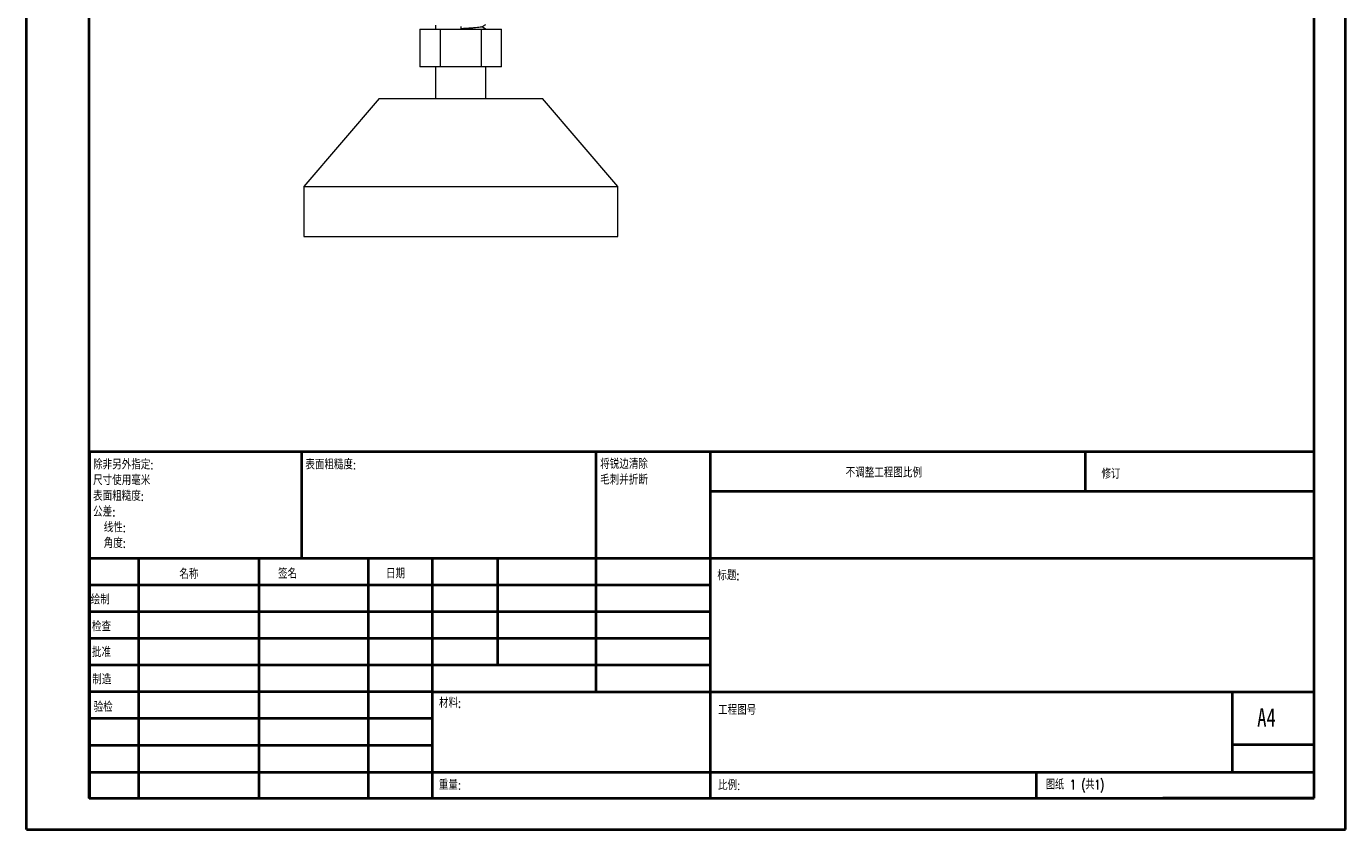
# Model space of a CAD drawing. Header units: millimetres. Extents: x 0 to 210, y 0 to 297.
# Tile 1 of 7: x 0 to 210, y 0 to 128. Entities that reach past the tile are written whole.
import ezdxf

# ---------------------------------------------------------------- set-up
doc = ezdxf.new("R2010")
doc.units = ezdxf.units.MM
doc.styles.add('SLDTEXTSTYLE0', font='TXT', dxfattribs={"width": 0.75, "bigfont": 'bigfont'})
doc.styles.add('SLDTEXTSTYLE1', font='TXT', dxfattribs={"width": 0.75})
doc.styles.add('SLDTEXTSTYLE2', font='TXT', dxfattribs={"width": 0.694444, "bigfont": 'bigfont'})

# ---------------------------------------------------------------- blocks, each defined once
blk = doc.blocks.new('SW_NOTE_0')
at = {"color": 0, "linetype": 'Continuous', "lineweight": 0, "char_height": 1.5, "attachment_point": 1, "style": 'SLDTEXTSTYLE0'}
for s, insert in [('\\M+18FAB锐边\\M+190B4\\M+18F9C', (0, 1.93)), ('\\M+196D1\\M+18E68\\M+19BF3\\M+190DC\\M+19266', (0, -0.57))]:
    blk.add_mtext(s, dxfattribs=dict(at, insert=insert))
blk = doc.blocks.new('SW_NOTE_1')
at = {"color": 0, "linetype": 'Continuous', "lineweight": 0, "char_height": 1.5, "attachment_point": 1, "style": 'SLDTEXTSTYLE0'}
for s, insert in [('\\M+18F9C\\M+194F1另\\M+18A4F\\M+18E77\\M+192E8:', (0, 1.93)), ('\\M+18EDA\\M+190A1\\M+18E67\\M+19770\\M+19F7C\\M+195C4', (0, -0.57)), ('\\M+1955C\\M+196CA\\M+19165糙\\M+19378:', (0, -3.07)), ('\\M+18CF6\\M+18DB7:', (0, -5.57)), ('线\\M+190AB:', (1.69, -8.07)), ('\\M+18A70\\M+19378:', (1.69, -10.57))]:
    blk.add_mtext(s, dxfattribs=dict(at, insert=insert))

msp = doc.modelspace()

# ---------------------------------------------------------------- linework, layer by layer
at = {"color": 7, "linetype": 'Continuous', "lineweight": 40}
for p, q in [((0.08, 0.21), (0.08, 297.21)), ((210.08, 0.21), (210.08, 297.21)), ((10.08, 5.21), (10.08, 292.21)), ((205.08, 5.21), (205.08, 292.21)), ((10.11, 60.37), (205.08, 60.37)), ((10.11, 60.37), (10.11, 5.12)), ((43.91, 43.37), (43.91, 60.37)), ((90.71, 60.37), (90.71, 22.12)), ((108.91, 60.37), (108.91, 5.12)), ((168.68, 54.09), (168.68, 60.46)), ((205.08, 54), (108.91, 54)), ((205.08, 43.37), (10.11, 43.37)), ((17.91, 43.37), (17.91, 5.12)), ((37.1, 43.37), (37.1, 5.12)), ((54.51, 43.37), (54.51, 5.12)), ((64.71, 5.12), (64.71, 43.37)), ((75.11, 26.37), (75.11, 43.37)), ((108.91, 39.12), (10.11, 39.12)), ((108.91, 34.87), (10.11, 34.87)), ((108.91, 30.62), (10.11, 30.62)), ((108.91, 26.37), (10.11, 26.37)), ((64.71, 22.12), (10.11, 22.12)), ((64.71, 22.12), (205.08, 22.12)), ((192.08, 9.46), (192.08, 22.21)), ((64.71, 17.87), (10.11, 17.87)), ((64.71, 13.62), (10.11, 13.62)), ((205.08, 13.71), (192.08, 13.71)), ((10.11, 9.37), (205.08, 9.37)), ((160.88, 5.21), (160.88, 9.46)), ((10.08, 5.21), (205.08, 5.21)), ((205.08, 5.21), (180.99, 5.21)), ((0.08, 0.21), (210.08, 0.21))]:
    msp.add_line(p, q, dxfattribs=at)
at = {"color": 7, "linetype": 'Continuous', "lineweight": 15}
for p, q in [((65.22, 128.19), (65.22, 127.56)), ((62.72, 127.56), (62.72, 121.56)), ((62.72, 127.56), (65.97, 127.56)), ((65.97, 127.56), (65.97, 121.56)), ((65.97, 127.56), (72.47, 127.56)), ((69.22, 128.01), (69.22, 127.56)), ((72.47, 127.56), (72.47, 121.56)), ((72.47, 127.56), (75.72, 127.56)), ((73.24, 127.56), (73.19, 127.59)), ((75.72, 121.56), (75.72, 127.56)), ((65.97, 121.56), (62.72, 121.56)), ((65.22, 121.56), (65.22, 116.56)), ((72.47, 121.56), (65.97, 121.56)), ((75.72, 121.56), (72.47, 121.56)), ((73.22, 116.56), (73.22, 121.56)), ((56.22, 116.56), (44.22, 102.56)), ((56.22, 116.56), (82.22, 116.56)), ((94.22, 102.56), (82.22, 116.56)), ((44.22, 102.56), (44.22, 94.56)), ((44.22, 102.56), (94.22, 102.56)), ((94.22, 94.56), (94.22, 102.56)), ((44.22, 94.56), (94.22, 94.56))]:
    msp.add_line(p, q, dxfattribs=at)
for points, knots in [([(72.55, 127.93), (72.64, 127.98), (72.86, 128.11), (73.08, 128.24), (73.21, 128.31)], [0, 0, 0, 0, 0.4376723, 1, 1, 1, 1]), ([(72.52, 127.93), (72.51, 127.92), (72.46, 127.89), (72.14, 127.84), (71.61, 127.79), (70.91, 127.74), (70.1, 127.68), (69.51, 127.65), (69.22, 127.63)], [0, 0, 0, 0, 0.10814, 0.28837, 0.465503, 0.642636, 0.822867, 1, 1, 1, 1]), ([(73.19, 127.59), (73.16, 127.61), (72.96, 127.73), (72.75, 127.85), (72.58, 127.95)], [0, 0, 0, 0, 0.157297, 1, 1, 1, 1])]:
    msp.add_open_spline(points, degree=3, knots=knots, dxfattribs=at)

# ---------------------------------------------------------------- block references
at = {"color": 7, "linetype": 'Continuous', "lineweight": 0}
for name, p in [('SW_NOTE_1', (10.7, 57.11)), ('SW_NOTE_0', (91.42, 57.19))]:
    msp.add_blockref(name, p, dxfattribs=at)

# ---------------------------------------------------------------- texts
at = {"color": 7, "linetype": 'Continuous', "lineweight": 0, "attachment_point": 1}
for s, insert, char_height, style in [('\\M+1955C\\M+196CA\\M+19165糙\\M+19378:', (44.48, 59.04), 1.5, 'SLDTEXTSTYLE0'), ('\\M+19573调\\M+190AE\\M+18D48\\M+192F6图\\M+194E4\\M+197E1', (130.49, 57.75), 1.5, 'SLDTEXTSTYLE0'), ('\\M+18F43订', (171.21, 57.55), 1.5, 'SLDTEXTSTYLE0'), ('\\M+196BC\\M+18FCC', (24.43, 41.62), 1.5, 'SLDTEXTSTYLE0'), ('签\\M+196BC', (40.14, 41.68), 1.5, 'SLDTEXTSTYLE0'), ('\\M+193FA\\M+18AFA', (57.33, 41.7), 1.5, 'SLDTEXTSTYLE0'), ('标题:', (110.07, 41.4), 1.5, 'SLDTEXTSTYLE0'), ('绘\\M+190A7', (10.32, 37.55), 1.5, 'SLDTEXTSTYLE0'), ('检查', (10.52, 33.28), 1.5, 'SLDTEXTSTYLE0'), ('\\M+194E1\\M+18F79', (10.51, 29.19), 1.5, 'SLDTEXTSTYLE0'), ('\\M+190A7\\M+191A2', (10.57, 24.85), 1.5, 'SLDTEXTSTYLE0'), ('\\M+18DDE\\M+197BF:', (65.76, 21.11), 1.5, 'SLDTEXTSTYLE0'), ('验检', (10.78, 20.47), 1.5, 'SLDTEXTSTYLE0'), ('\\M+18D48\\M+192F6图\\M+18D86', (110.18, 19.99), 1.5, 'SLDTEXTSTYLE0'), ('A4', (196, 19.52), 2.91, 'SLDTEXTSTYLE1'), ('\\M+18F64\\M+197CA:', (65.73, 8.07), 1.4986, 'SLDTEXTSTYLE0'), ('\\M+194E4\\M+197E1:', (110.18, 8.02), 1.5, 'SLDTEXTSTYLE0'), ('图纸 1 (\\M+18BA41)', (162.36, 8.11), 1.5, 'SLDTEXTSTYLE2')]:
    msp.add_mtext(s, dxfattribs=dict(at, insert=insert, char_height=char_height, style=style))

doc.saveas('drawing.dxf')
